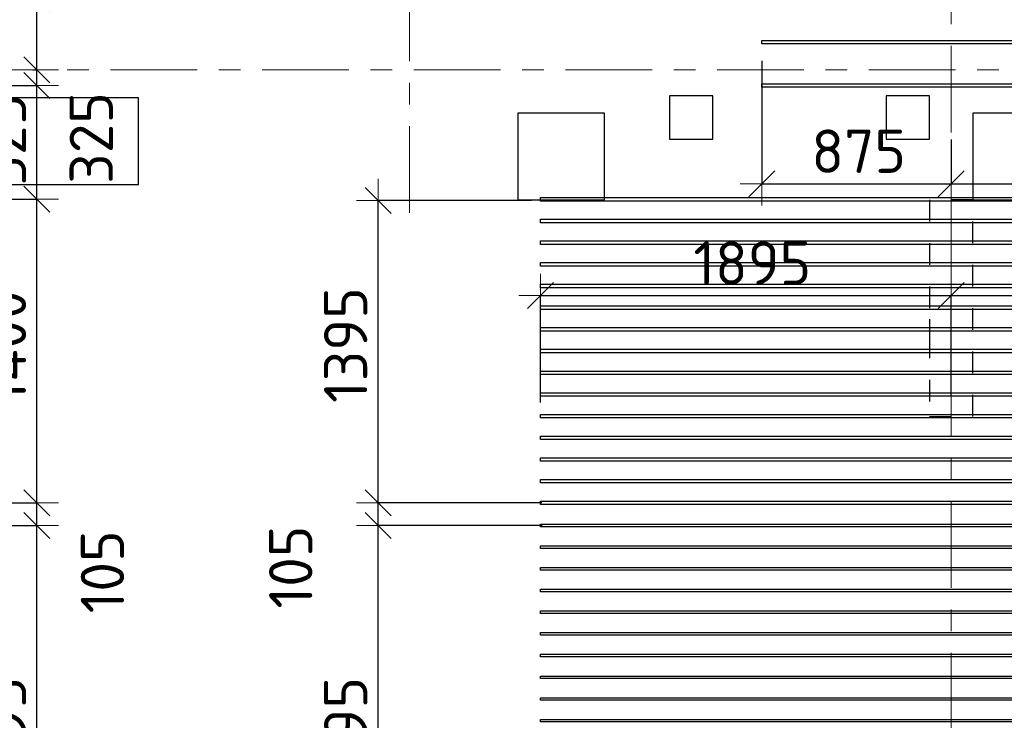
# Model space of a CAD drawing. Header units: metres. Extents: x -38 to 97, y -15 to 21.
# Tile 42 of 256: x 43.85 to 48.4, y 4.4 to 7.63. Entities that reach past the tile are written whole.
import ezdxf

# ---------------------------------------------------------------- set-up
doc = ezdxf.new("R2010")
doc.units = ezdxf.units.M
doc.header["$PDMODE"] = 65
for name, pattern in [('______11', [0.5, 0.4, -0.05, 0, -0.05]), ('______2', [0.0405, 0.03, -0.0105]), ('______5', [1.1, 0.8, -0.1, 0.1, -0.1])]:
    doc.linetypes.add(name, pattern=pattern)
for name, color, linetype, lineweight in [('XR$2$Осевая линия (1)', 7, '______5', 13), ('XR$6$Перекрытие (1)', 7, 'Continuous', 35), ('XR$6$Размерная линия (1)', 7, 'Continuous', 13)]:
    doc.layers.add(name, color=color, linetype=linetype, lineweight=lineweight)
doc.layers.add('XR$6$Арм.стержн.Доп. Арм верхн.зоны Х', color=7, linetype='Continuous', lineweight=35, true_color=0x8c8cff)
doc.layers.add('XR$7$Стена_ бетон несущ.', color=7, linetype='Continuous', lineweight=70, true_color=0xb4b496)
doc.styles.add('ISOCPEUR', font='txt')
doc.dimstyles.new('DIMSTYLE_3', dxfattribs={"dimtxt": 0.2, "dimasz": 0.2, "dimexe": 0, "dimexo": 0, "dimgap": 0.1, "dimtad": 2, "dimdec": 0, "dimlfac": 1000, "dimrnd": 5, "dimzin": 12, "dimdsep": 46, "dimtxsty": 'ISOCPEUR', "dimblk1": 'ALL_ML_STRICH', "dimblk2": 'ALL_ML_STRICH', "dimsah": 1, "dimcen": 0, "dimclrd": 7, "dimclre": 256, "dimclrt": 7, "dimadec": 0, "dimazin": 0, "dimtfac": 1, "dimtdec": 0, "dimtix": 1, "dimtmove": 2, "dimatfit": 3, "dimfxl": 0, "dimtzin": 0, "dimlwd": 0, "dimlwe": -3, "dimarcsym": 0})
doc.dimstyles.new('DIMSTYLE_36', dxfattribs={"dimtxt": 0.2, "dimasz": 0.2, "dimexe": 0, "dimexo": 0, "dimgap": 0.1, "dimtad": 2, "dimdec": 0, "dimlfac": 1000, "dimrnd": 5, "dimzin": 12, "dimdsep": 46, "dimtxsty": 'ISOCPEUR', "dimblk1": 'ALL_ML_STRICH', "dimblk2": 'ALL_ML_STRICH', "dimsah": 1, "dimcen": 0, "dimclrd": 7, "dimclre": 256, "dimclrt": 7, "dimadec": 0, "dimazin": 0, "dimtfac": 1, "dimtdec": 0, "dimtix": 1, "dimtmove": 2, "dimatfit": 3, "dimfxl": 0, "dimtvp": 1.2, "dimtzin": 0, "dimlwd": 0, "dimlwe": -3, "dimarcsym": 0})
doc.dimstyles.new('DIMSTYLE_37', dxfattribs={"dimtxt": 0.2, "dimasz": 0.2, "dimexe": 0, "dimexo": 0, "dimgap": 0.1, "dimtad": 0, "dimdec": 0, "dimlfac": 1000, "dimrnd": 5, "dimzin": 12, "dimdsep": 46, "dimtxsty": 'ISOCPEUR', "dimblk1": 'ALL_ML_STRICH', "dimblk2": 'ALL_ML_STRICH', "dimsah": 1, "dimcen": 0, "dimclrd": 7, "dimclre": 256, "dimclrt": 7, "dimadec": 0, "dimazin": 0, "dimtfac": 1, "dimtdec": 0, "dimtix": 1, "dimtmove": 2, "dimatfit": 3, "dimfxl": 0, "dimtvp": 1.2, "dimtzin": 0, "dimlwd": 0, "dimlwe": -3, "dimarcsym": 0})

# ---------------------------------------------------------------- blocks, each defined once
blk = doc.blocks.new('ALL_ML_STRICH')
at = {"color": 0, "linetype": 'ByBlock', "lineweight": -2}
for p, q in [((0, -0.5), (0, 0.5)), ((-0.3, -0.3), (0.3, 0.3)), ((-1, 0), (0.5, 0))]:
    blk.add_line(p, q, dxfattribs=at)
blk = doc.blocks.new('*D1028')
at = {"layer": 'DEFPOINTS', "color": 7, "linetype": 'Continuous', "lineweight": 13, "transparency": 33554687}
for p in [(47.2769, 7.4608), (48.15, 7.0974), (47.2769, 6.8742)]:
    blk.add_point(p, dxfattribs=at)
at = {"layer": 'XR$6$Размерная линия (1)', "color": 9, "linetype": 'Continuous', "lineweight": -2, "true_color": 0xc7c7c7, "transparency": 33554687}
for p, q in [((47.2769, 7.4408), (47.2769, 6.8742)), ((48.15, 7.0774), (48.15, 6.8742))]:
    blk.add_line(p, q, dxfattribs=at)
at = {"layer": 'XR$6$Размерная линия (1)', "color": 7, "linetype": 'Continuous', "lineweight": -2, "transparency": 33554687}
blk.add_line((47.2769, 6.8742), (48.15, 6.8742), dxfattribs=at)
at = {"layer": 'XR$6$Размерная линия (1)', "color": 7, "linetype": 'Continuous', "lineweight": 13, "transparency": 33554687, "xscale": 0.2, "yscale": 0.2, "zscale": 0.2, "rotation": 180}
blk.add_blockref('ALL_ML_STRICH', (47.2769, 6.8742), dxfattribs=at)
at = {"layer": 'XR$6$Размерная линия (1)', "color": 7, "linetype": 'Continuous', "lineweight": 13, "transparency": 33554687, "xscale": 0.2, "yscale": 0.2, "zscale": 0.2}
blk.add_blockref('ALL_ML_STRICH', (48.15, 6.8742), dxfattribs=at)
at = {"layer": 'XR$6$Размерная линия (1)', "color": 7, "linetype": 'Continuous', "lineweight": 13, "transparency": 33554687, "insert": (47.7234, 7.0242), "char_height": 0.2, "width": 0.6, "attachment_point": 5, "style": 'ISOCPEUR'}
blk.add_mtext('\\A1;{875}', dxfattribs=at)
blk = doc.blocks.new('*D1029')
at = {"layer": 'DEFPOINTS', "color": 7, "linetype": 'Continuous', "lineweight": 13, "transparency": 33554687}
for p in [(50.2269, 7.4562), (48.15, 7.0974), (48.15, 6.8742)]:
    blk.add_point(p, dxfattribs=at)
at = {"layer": 'XR$6$Размерная линия (1)', "color": 9, "linetype": 'Continuous', "lineweight": -2, "true_color": 0xc7c7c7, "transparency": 33554687}
for p, q in [((50.2269, 7.4362), (50.2269, 6.8742)), ((48.15, 7.0774), (48.15, 6.8742))]:
    blk.add_line(p, q, dxfattribs=at)
at = {"layer": 'XR$6$Размерная линия (1)', "color": 7, "linetype": 'Continuous', "lineweight": -2, "transparency": 33554687}
blk.add_line((48.15, 6.8742), (50.2269, 6.8742), dxfattribs=at)
at = {"layer": 'XR$6$Размерная линия (1)', "color": 7, "linetype": 'Continuous', "lineweight": 13, "transparency": 33554687, "xscale": 0.2, "yscale": 0.2, "zscale": 0.2, "rotation": 180}
blk.add_blockref('ALL_ML_STRICH', (48.15, 6.8742), dxfattribs=at)
at = {"layer": 'XR$6$Размерная линия (1)', "color": 7, "linetype": 'Continuous', "lineweight": 13, "transparency": 33554687, "xscale": 0.2, "yscale": 0.2, "zscale": 0.2}
blk.add_blockref('ALL_ML_STRICH', (50.2269, 6.8742), dxfattribs=at)
at = {"layer": 'XR$6$Размерная линия (1)', "color": 7, "linetype": 'Continuous', "lineweight": 13, "transparency": 33554687, "insert": (49.1984, 7.0242), "char_height": 0.2, "width": 0.8, "attachment_point": 5, "style": 'ISOCPEUR'}
blk.add_mtext('\\A1;{2075}', dxfattribs=at)
blk = doc.blocks.new('*D1308')
at = {"layer": 'DEFPOINTS', "color": 7, "linetype": 'Continuous', "lineweight": 13, "transparency": 33554687}
for p in [(43.432, 5.2972), (43.9306, 3.3), (44.175, 3.3)]:
    blk.add_point(p, dxfattribs=at)
at = {"layer": 'XR$6$Размерная линия (1)', "color": 9, "linetype": 'Continuous', "lineweight": -2, "true_color": 0xc7c7c7, "transparency": 33554687}
for p, q in [((43.452, 5.2972), (43.9306, 5.2972)), ((44.155, 3.3), (43.9306, 3.3))]:
    blk.add_line(p, q, dxfattribs=at)
at = {"layer": 'XR$6$Размерная линия (1)', "color": 7, "linetype": 'Continuous', "lineweight": -2, "transparency": 33554687}
blk.add_line((43.9306, 3.3), (43.9306, 5.2972), dxfattribs=at)
at = {"layer": 'XR$6$Размерная линия (1)', "color": 7, "linetype": 'Continuous', "lineweight": 13, "transparency": 33554687, "xscale": 0.2, "yscale": 0.2, "zscale": 0.2}
for p, rotation in [((43.9306, 5.2972), 90), ((43.9306, 3.3), 270)]:
    blk.add_blockref('ALL_ML_STRICH', p, dxfattribs=dict(at, rotation=rotation))
at = {"layer": 'XR$6$Размерная линия (1)', "color": 7, "linetype": 'Continuous', "lineweight": 13, "transparency": 33554687, "insert": (43.7806, 4.3286), "char_height": 0.2, "width": 0.8, "attachment_point": 5, "rotation": 90, "style": 'ISOCPEUR'}
blk.add_mtext('\\A1;{1995}', dxfattribs=at)
blk = doc.blocks.new('*D1309')
at = {"layer": 'DEFPOINTS', "color": 7, "linetype": 'Continuous', "lineweight": 13, "transparency": 33554687}
for p in [(43.4578, 5.4022), (43.432, 5.2972), (43.9306, 5.2972)]:
    blk.add_point(p, dxfattribs=at)
at = {"layer": 'XR$6$Размерная линия (1)', "color": 9, "linetype": 'Continuous', "lineweight": -2, "true_color": 0xc7c7c7, "transparency": 33554687}
for p, q in [((43.4778, 5.4022), (43.9306, 5.4022)), ((43.452, 5.2972), (43.9306, 5.2972))]:
    blk.add_line(p, q, dxfattribs=at)
at = {"layer": 'XR$6$Размерная линия (1)', "color": 7, "linetype": 'Continuous', "lineweight": -2, "transparency": 33554687}
blk.add_line((43.9306, 5.2972), (43.9306, 5.4022), dxfattribs=at)
at = {"layer": 'XR$6$Размерная линия (1)', "color": 7, "linetype": 'Continuous', "lineweight": 13, "transparency": 33554687, "xscale": 0.2, "yscale": 0.2, "zscale": 0.2}
for p, rotation in [((43.9306, 5.4022), 90), ((43.9306, 5.2972), 270)]:
    blk.add_blockref('ALL_ML_STRICH', p, dxfattribs=dict(at, rotation=rotation))
at = {"layer": 'XR$6$Размерная линия (1)', "color": 7, "linetype": 'Continuous', "lineweight": 13, "transparency": 33554687, "insert": (44.2331, 5.0835), "char_height": 0.2, "width": 0.6, "attachment_point": 5, "rotation": 90, "style": 'ISOCPEUR'}
blk.add_mtext('\\A1;{105}', dxfattribs=at)
blk = doc.blocks.new('*D1310')
at = {"layer": 'DEFPOINTS', "color": 7, "linetype": 'Continuous', "lineweight": 13, "transparency": 33554687}
for p in [(43.4615, 6.8022), (43.4578, 5.4022), (43.9306, 5.4022)]:
    blk.add_point(p, dxfattribs=at)
at = {"layer": 'XR$6$Размерная линия (1)', "color": 9, "linetype": 'Continuous', "lineweight": -2, "true_color": 0xc7c7c7, "transparency": 33554687}
for p, q in [((43.4815, 6.8022), (43.9306, 6.8022)), ((43.4778, 5.4022), (43.9306, 5.4022))]:
    blk.add_line(p, q, dxfattribs=at)
at = {"layer": 'XR$6$Размерная линия (1)', "color": 7, "linetype": 'Continuous', "lineweight": -2, "transparency": 33554687}
blk.add_line((43.9306, 5.4022), (43.9306, 6.8022), dxfattribs=at)
at = {"layer": 'XR$6$Размерная линия (1)', "color": 7, "linetype": 'Continuous', "lineweight": 13, "transparency": 33554687, "xscale": 0.2, "yscale": 0.2, "zscale": 0.2}
for p, rotation in [((43.9306, 6.8022), 90), ((43.9306, 5.4022), 270)]:
    blk.add_blockref('ALL_ML_STRICH', p, dxfattribs=dict(at, rotation=rotation))
at = {"layer": 'XR$6$Размерная линия (1)', "color": 7, "linetype": 'Continuous', "lineweight": 13, "transparency": 33554687, "insert": (43.7806, 6.1222), "char_height": 0.2, "width": 0.8, "attachment_point": 5, "rotation": 90, "style": 'ISOCPEUR'}
blk.add_mtext('\\A1;{1400}', dxfattribs=at)
blk = doc.blocks.new('*D1311')
at = {"layer": 'DEFPOINTS', "color": 7, "linetype": 'Continuous', "lineweight": 13, "transparency": 33554687}
for p in [(43.4124, 7.3272), (43.4615, 6.8022), (43.9306, 6.8022)]:
    blk.add_point(p, dxfattribs=at)
at = {"layer": 'XR$6$Размерная линия (1)', "color": 9, "linetype": 'Continuous', "lineweight": -2, "true_color": 0xc7c7c7, "transparency": 33554687}
for p, q in [((43.4324, 7.3272), (43.9306, 7.3272)), ((43.4815, 6.8022), (43.9306, 6.8022))]:
    blk.add_line(p, q, dxfattribs=at)
at = {"layer": 'XR$6$Размерная линия (1)', "color": 7, "linetype": 'Continuous', "lineweight": -2, "transparency": 33554687}
blk.add_line((43.9306, 6.8022), (43.9306, 7.3272), dxfattribs=at)
at = {"layer": 'XR$6$Размерная линия (1)', "color": 7, "linetype": 'Continuous', "lineweight": 13, "transparency": 33554687, "xscale": 0.2, "yscale": 0.2, "zscale": 0.2}
for p, rotation in [((43.9306, 7.3272), 90), ((43.9306, 6.8022), 270)]:
    blk.add_blockref('ALL_ML_STRICH', p, dxfattribs=dict(at, rotation=rotation))
at = {"layer": 'XR$6$Размерная линия (1)', "color": 7, "linetype": 'Continuous', "lineweight": 13, "transparency": 33554687, "insert": (43.7806, 7.0747), "char_height": 0.2, "width": 0.6, "attachment_point": 5, "rotation": 90, "style": 'ISOCPEUR'}
blk.add_mtext('\\A1;{525}', dxfattribs=at)
blk = doc.blocks.new('*D1312')
at = {"layer": 'DEFPOINTS', "color": 7, "linetype": 'Continuous', "lineweight": 13, "transparency": 33554687}
for p in [(43.8915, 7.4), (43.4124, 7.3272), (43.9306, 7.3272)]:
    blk.add_point(p, dxfattribs=at)
at = {"layer": 'XR$6$Размерная линия (1)', "color": 9, "linetype": 'Continuous', "lineweight": -2, "true_color": 0xc7c7c7, "transparency": 33554687}
for p, q in [((43.9115, 7.4), (43.9306, 7.4)), ((43.4324, 7.3272), (43.9306, 7.3272))]:
    blk.add_line(p, q, dxfattribs=at)
at = {"layer": 'XR$6$Размерная линия (1)', "color": 7, "linetype": 'Continuous', "lineweight": -2, "transparency": 33554687}
blk.add_line((43.9306, 7.3272), (43.9306, 7.4), dxfattribs=at)
at = {"layer": 'XR$6$Размерная линия (1)', "color": 7, "linetype": 'Continuous', "lineweight": 13, "transparency": 33554687, "xscale": 0.2, "yscale": 0.2, "zscale": 0.2}
for p, rotation in [((43.9306, 7.3272), 270), ((43.9306, 7.4), 90)]:
    blk.add_blockref('ALL_ML_STRICH', p, dxfattribs=dict(at, rotation=rotation))
at = {"layer": 'XR$6$Размерная линия (1)', "color": 7, "linetype": 'Continuous', "lineweight": 13, "transparency": 33554687, "insert": (43.3971, 7.0946), "char_height": 0.2, "width": 0.4, "attachment_point": 5, "rotation": 90, "style": 'ISOCPEUR'}
blk.add_mtext('\\A1;{75}', dxfattribs=at)
blk = doc.blocks.new('*D1313')
at = {"layer": 'DEFPOINTS', "color": 7, "linetype": 'Continuous', "lineweight": 13, "transparency": 33554687}
for p in [(43.4124, 7.7272), (43.8915, 7.4), (43.9306, 7.4)]:
    blk.add_point(p, dxfattribs=at)
at = {"layer": 'XR$6$Размерная линия (1)', "color": 9, "linetype": 'Continuous', "lineweight": -2, "true_color": 0xc7c7c7, "transparency": 33554687}
for p, q in [((43.4324, 7.7272), (43.9306, 7.7272)), ((43.9115, 7.4), (43.9306, 7.4))]:
    blk.add_line(p, q, dxfattribs=at)
at = {"layer": 'XR$6$Размерная линия (1)', "color": 7, "linetype": 'Continuous', "lineweight": -2, "transparency": 33554687}
blk.add_line((43.9306, 7.4), (43.9306, 7.7272), dxfattribs=at)
at = {"layer": 'XR$6$Размерная линия (1)', "color": 7, "linetype": 'Continuous', "lineweight": 13, "transparency": 33554687, "xscale": 0.2, "yscale": 0.2, "zscale": 0.2}
for p, rotation in [((43.9306, 7.7272), 90), ((43.9306, 7.4), 270)]:
    blk.add_blockref('ALL_ML_STRICH', p, dxfattribs=dict(at, rotation=rotation))
at = {"layer": 'XR$6$Размерная линия (1)', "color": 7, "linetype": 'Continuous', "lineweight": 13, "transparency": 33554687, "insert": (44.1815, 7.0853), "char_height": 0.2, "width": 0.6, "attachment_point": 5, "rotation": 90, "style": 'ISOCPEUR'}
blk.add_mtext('\\A1;{325}', dxfattribs=at)
blk = doc.blocks.new('*D1314')
at = {"layer": 'DEFPOINTS', "color": 7, "linetype": 'Continuous', "lineweight": 13, "transparency": 33554687}
for p in [(46.255, 6.3581), (48.15, 5.8738), (46.255, 5.8448)]:
    blk.add_point(p, dxfattribs=at)
at = {"layer": 'XR$6$Размерная линия (1)', "color": 9, "linetype": 'Continuous', "lineweight": -2, "true_color": 0xc7c7c7, "transparency": 33554687}
for p, q in [((46.255, 5.8648), (46.255, 6.3581)), ((48.15, 5.8938), (48.15, 6.3581))]:
    blk.add_line(p, q, dxfattribs=at)
at = {"layer": 'XR$6$Размерная линия (1)', "color": 7, "linetype": 'Continuous', "lineweight": -2, "transparency": 33554687}
blk.add_line((46.255, 6.3581), (48.15, 6.3581), dxfattribs=at)
at = {"layer": 'XR$6$Размерная линия (1)', "color": 7, "linetype": 'Continuous', "lineweight": 13, "transparency": 33554687, "xscale": 0.2, "yscale": 0.2, "zscale": 0.2, "rotation": 180}
blk.add_blockref('ALL_ML_STRICH', (46.255, 6.3581), dxfattribs=at)
at = {"layer": 'XR$6$Размерная линия (1)', "color": 7, "linetype": 'Continuous', "lineweight": 13, "transparency": 33554687, "xscale": 0.2, "yscale": 0.2, "zscale": 0.2}
blk.add_blockref('ALL_ML_STRICH', (48.15, 6.3581), dxfattribs=at)
at = {"layer": 'XR$6$Размерная линия (1)', "color": 7, "linetype": 'Continuous', "lineweight": 13, "transparency": 33554687, "insert": (47.2325, 6.5081), "char_height": 0.2, "width": 0.8, "attachment_point": 5, "style": 'ISOCPEUR'}
blk.add_mtext('\\A1;{1895}', dxfattribs=at)
blk = doc.blocks.new('*D1315')
at = {"layer": 'DEFPOINTS', "color": 7, "linetype": 'Continuous', "lineweight": 13, "transparency": 33554687}
for p in [(48.15, 6.3581), (48.15, 5.8738), (50.155, 5.861)]:
    blk.add_point(p, dxfattribs=at)
at = {"layer": 'XR$6$Размерная линия (1)', "color": 9, "linetype": 'Continuous', "lineweight": -2, "true_color": 0xc7c7c7, "transparency": 33554687}
for p, q in [((48.15, 5.8938), (48.15, 6.3581)), ((50.155, 5.881), (50.155, 6.3581))]:
    blk.add_line(p, q, dxfattribs=at)
at = {"layer": 'XR$6$Размерная линия (1)', "color": 7, "linetype": 'Continuous', "lineweight": -2, "transparency": 33554687}
blk.add_line((48.15, 6.3581), (50.155, 6.3581), dxfattribs=at)
at = {"layer": 'XR$6$Размерная линия (1)', "color": 7, "linetype": 'Continuous', "lineweight": 13, "transparency": 33554687, "xscale": 0.2, "yscale": 0.2, "zscale": 0.2, "rotation": 180}
blk.add_blockref('ALL_ML_STRICH', (48.15, 6.3581), dxfattribs=at)
at = {"layer": 'XR$6$Размерная линия (1)', "color": 7, "linetype": 'Continuous', "lineweight": 13, "transparency": 33554687, "xscale": 0.2, "yscale": 0.2, "zscale": 0.2}
blk.add_blockref('ALL_ML_STRICH', (50.155, 6.3581), dxfattribs=at)
at = {"layer": 'XR$6$Размерная линия (1)', "color": 7, "linetype": 'Continuous', "lineweight": 13, "transparency": 33554687, "insert": (49.1625, 6.5081), "char_height": 0.2, "width": 0.8, "attachment_point": 5, "style": 'ISOCPEUR'}
blk.add_mtext('\\A1;{2005}', dxfattribs=at)
blk = doc.blocks.new('*D1332')
at = {"layer": 'DEFPOINTS', "color": 7, "linetype": 'Continuous', "lineweight": 13, "transparency": 33554687}
for p in [(46.2834, 5.2972), (45.5056, 3.3), (45.7661, 3.3)]:
    blk.add_point(p, dxfattribs=at)
at = {"layer": 'XR$6$Размерная линия (1)', "color": 9, "linetype": 'Continuous', "lineweight": -2, "true_color": 0xc7c7c7, "transparency": 33554687}
for p, q in [((46.2634, 5.2972), (45.5056, 5.2972)), ((45.7461, 3.3), (45.5056, 3.3))]:
    blk.add_line(p, q, dxfattribs=at)
at = {"layer": 'XR$6$Размерная линия (1)', "color": 7, "linetype": 'Continuous', "lineweight": -2, "transparency": 33554687}
blk.add_line((45.5056, 3.3), (45.5056, 5.2972), dxfattribs=at)
at = {"layer": 'XR$6$Размерная линия (1)', "color": 7, "linetype": 'Continuous', "lineweight": 13, "transparency": 33554687, "xscale": 0.2, "yscale": 0.2, "zscale": 0.2}
for p, rotation in [((45.5056, 5.2972), 90), ((45.5056, 3.3), 270)]:
    blk.add_blockref('ALL_ML_STRICH', p, dxfattribs=dict(at, rotation=rotation))
at = {"layer": 'XR$6$Размерная линия (1)', "color": 7, "linetype": 'Continuous', "lineweight": 13, "transparency": 33554687, "insert": (45.3556, 4.3286), "char_height": 0.2, "width": 0.8, "attachment_point": 5, "rotation": 90, "style": 'ISOCPEUR'}
blk.add_mtext('\\A1;{1995}', dxfattribs=at)
blk = doc.blocks.new('*D1333')
at = {"layer": 'DEFPOINTS', "color": 7, "linetype": 'Continuous', "lineweight": 13, "transparency": 33554687}
for p in [(46.281, 5.4022), (45.5056, 5.2972), (46.2834, 5.2972)]:
    blk.add_point(p, dxfattribs=at)
at = {"layer": 'XR$6$Размерная линия (1)', "color": 9, "linetype": 'Continuous', "lineweight": -2, "true_color": 0xc7c7c7, "transparency": 33554687}
for p, q in [((46.261, 5.4022), (45.5056, 5.4022)), ((46.2634, 5.2972), (45.5056, 5.2972))]:
    blk.add_line(p, q, dxfattribs=at)
at = {"layer": 'XR$6$Размерная линия (1)', "color": 7, "linetype": 'Continuous', "lineweight": -2, "transparency": 33554687}
blk.add_line((45.5056, 5.2972), (45.5056, 5.4022), dxfattribs=at)
at = {"layer": 'XR$6$Размерная линия (1)', "color": 7, "linetype": 'Continuous', "lineweight": 13, "transparency": 33554687, "xscale": 0.2, "yscale": 0.2, "zscale": 0.2}
for p, rotation in [((45.5056, 5.4022), 90), ((45.5056, 5.2972), 270)]:
    blk.add_blockref('ALL_ML_STRICH', p, dxfattribs=dict(at, rotation=rotation))
at = {"layer": 'XR$6$Размерная линия (1)', "color": 7, "linetype": 'Continuous', "lineweight": 13, "transparency": 33554687, "insert": (45.102, 5.1057), "char_height": 0.2, "width": 0.6, "attachment_point": 5, "rotation": 90, "style": 'ISOCPEUR'}
blk.add_mtext('\\A1;{105}', dxfattribs=at)
blk = doc.blocks.new('*D1334')
at = {"layer": 'DEFPOINTS', "color": 7, "linetype": 'Continuous', "lineweight": 13, "transparency": 33554687}
for p in [(46.2329, 6.7972), (45.5056, 5.4022), (46.281, 5.4022)]:
    blk.add_point(p, dxfattribs=at)
at = {"layer": 'XR$6$Размерная линия (1)', "color": 9, "linetype": 'Continuous', "lineweight": -2, "true_color": 0xc7c7c7, "transparency": 33554687}
for p, q in [((46.2129, 6.7972), (45.5056, 6.7972)), ((46.261, 5.4022), (45.5056, 5.4022))]:
    blk.add_line(p, q, dxfattribs=at)
at = {"layer": 'XR$6$Размерная линия (1)', "color": 7, "linetype": 'Continuous', "lineweight": -2, "transparency": 33554687}
blk.add_line((45.5056, 5.4022), (45.5056, 6.7972), dxfattribs=at)
at = {"layer": 'XR$6$Размерная линия (1)', "color": 7, "linetype": 'Continuous', "lineweight": 13, "transparency": 33554687, "xscale": 0.2, "yscale": 0.2, "zscale": 0.2}
for p, rotation in [((45.5056, 6.7972), 90), ((45.5056, 5.4022), 270)]:
    blk.add_blockref('ALL_ML_STRICH', p, dxfattribs=dict(at, rotation=rotation))
at = {"layer": 'XR$6$Размерная линия (1)', "color": 7, "linetype": 'Continuous', "lineweight": 13, "transparency": 33554687, "insert": (45.3556, 6.1297), "char_height": 0.2, "width": 0.8, "attachment_point": 5, "rotation": 90, "style": 'ISOCPEUR'}
blk.add_mtext('\\A1;{1395}', dxfattribs=at)

msp = doc.modelspace()

# ---------------------------------------------------------------- linework, layer by layer
at = {"layer": 'XR$2$Осевая линия (1)', "color": 253, "linetype": '______11', "lineweight": 13, "true_color": 0xa0a0a0, "transparency": 33554687}
for p, q in [((45.65, 6.74), (45.65, 19.78)), ((48.15, -3.39), (48.15, 8.13)), ((-2.63, 7.4), (62.6, 7.4))]:
    msp.add_line(p, q, dxfattribs=at)
at = {"layer": 'XR$6$Арм.стержн.Доп. Арм верхн.зоны Х', "color": 7, "linetype": 'Continuous', "lineweight": 25, "transparency": 33554687}
for points in [[(50.2269, 7.5202), (47.2769, 7.5202), (47.2769, 7.5342), (50.2269, 7.5342), (50.2269, 7.5202)], [(50.2269, 7.3202), (47.2769, 7.3202), (47.2769, 7.3342), (50.2269, 7.3342), (50.2269, 7.3202)], [(50.155, 6.7942), (46.255, 6.7942), (46.255, 6.8102), (50.155, 6.8102), (50.155, 6.7942)], [(50.155, 6.6942), (46.255, 6.6942), (46.255, 6.7102), (50.155, 6.7102), (50.155, 6.6942)], [(50.155, 6.5942), (46.255, 6.5942), (46.255, 6.6102), (50.155, 6.6102), (50.155, 6.5942)], [(50.155, 6.4942), (46.255, 6.4942), (46.255, 6.5102), (50.155, 6.5102), (50.155, 6.4942)], [(50.155, 6.3942), (46.255, 6.3942), (46.255, 6.4102), (50.155, 6.4102), (50.155, 6.3942)], [(50.155, 6.2942), (46.255, 6.2942), (46.255, 6.3102), (50.155, 6.3102), (50.155, 6.2942)], [(50.155, 6.1942), (46.255, 6.1942), (46.255, 6.2102), (50.155, 6.2102), (50.155, 6.1942)], [(50.155, 6.0942), (46.255, 6.0942), (46.255, 6.1102), (50.155, 6.1102), (50.155, 6.0942)], [(50.155, 5.9942), (46.255, 5.9942), (46.255, 6.0102), (50.155, 6.0102), (50.155, 5.9942)], [(50.155, 5.8942), (46.255, 5.8942), (46.255, 5.9102), (50.155, 5.9102), (50.155, 5.8942)], [(50.155, 5.7942), (46.255, 5.7942), (46.255, 5.8102), (50.155, 5.8102), (50.155, 5.7942)], [(50.155, 5.6942), (46.255, 5.6942), (46.255, 5.7102), (50.155, 5.7102), (50.155, 5.6942)], [(50.155, 5.5942), (46.255, 5.5942), (46.255, 5.6102), (50.155, 5.6102), (50.155, 5.5942)], [(50.155, 5.4942), (46.255, 5.4942), (46.255, 5.5102), (50.155, 5.5102), (50.155, 5.4942)], [(50.155, 5.3942), (46.255, 5.3942), (46.255, 5.4102), (50.155, 5.4102), (50.155, 5.3942)]]:
    msp.add_lwpolyline(points, dxfattribs=at)
at = {"layer": 'XR$6$Арм.стержн.Доп. Арм верхн.зоны Х', "color": 34, "linetype": 'Continuous', "lineweight": 25, "transparency": 33554687}
for points in [[(50.155, 5.2912), (46.255, 5.2912), (46.255, 5.3032), (50.155, 5.3032), (50.155, 5.2912)], [(50.155, 5.1912), (46.255, 5.1912), (46.255, 5.2032), (50.155, 5.2032), (50.155, 5.1912)], [(50.155, 5.0912), (46.255, 5.0912), (46.255, 5.1032), (50.155, 5.1032), (50.155, 5.0912)], [(50.155, 4.9912), (46.255, 4.9912), (46.255, 5.0032), (50.155, 5.0032), (50.155, 4.9912)], [(50.155, 4.8912), (46.255, 4.8912), (46.255, 4.9032), (50.155, 4.9032), (50.155, 4.8912)], [(50.155, 4.7912), (46.255, 4.7912), (46.255, 4.8032), (50.155, 4.8032), (50.155, 4.7912)], [(50.155, 4.6912), (46.255, 4.6912), (46.255, 4.7032), (50.155, 4.7032), (50.155, 4.6912)], [(50.155, 4.5912), (46.255, 4.5912), (46.255, 4.6032), (50.155, 4.6032), (50.155, 4.5912)], [(50.155, 4.4912), (46.255, 4.4912), (46.255, 4.5032), (50.155, 4.5032), (50.155, 4.4912)], [(50.155, 4.3912), (46.255, 4.3912), (46.255, 4.4032), (50.155, 4.4032), (50.155, 4.3912)]]:
    msp.add_lwpolyline(points, dxfattribs=at)
at = {"layer": 'XR$6$Перекрытие (1)', "color": 7, "linetype": 'Continuous', "lineweight": 25, "transparency": 33554687}
for p, q in [((47.0502, 7.2803), (46.8502, 7.2802)), ((46.8502, 7.2802), (46.8502, 7.0802)), ((47.0502, 7.0803), (47.0502, 7.2803)), ((48.0502, 7.2803), (47.8502, 7.2802)), ((47.8502, 7.2802), (47.8502, 7.0802)), ((48.0502, 7.0803), (48.0502, 7.2803)), ((44.4, 7.2702), (43.1, 7.2702)), ((44.4, 6.8702), (44.4, 7.2702)), ((46.15, 7.2002), (46.15, 6.8002)), ((46.55, 7.2002), (46.15, 7.2002)), ((46.55, 6.8002), (46.55, 7.2002)), ((48.25, 7.2002), (48.25, 6.8002)), ((48.65, 7.2002), (48.25, 7.2002)), ((46.8502, 7.0802), (47.0502, 7.0803)), ((47.8502, 7.0802), (48.0502, 7.0803)), ((43.1, 6.8702), (44.4, 6.8702)), ((46.15, 6.8002), (46.55, 6.8002)), ((48.25, 6.8002), (48.65, 6.8002))]:
    msp.add_line(p, q, dxfattribs=at)
at = {"layer": 'XR$7$Стена_ бетон несущ.', "color": 253, "linetype": '______2', "lineweight": -3, "true_color": 0xa0a0a0, "transparency": 33554687}
for p, q in [((48.25, 6.8), (48.05, 6.8)), ((48.05, 6.8), (48.05, 6.6)), ((48.25, 6.6), (48.25, 6.8)), ((48.05, 6.6), (48.05, 6.25)), ((48.25, 5.8), (48.25, 6.6)), ((48.05, 6.25), (48.05, 6.17)), ((48.05, 6.17), (48.05, 5.8)), ((48.05, 5.8), (48.25, 5.8))]:
    msp.add_line(p, q, dxfattribs=at)

# ---------------------------------------------------------------- dimensions: what is measured, and where the dimension line sits
at = {"layer": 'XR$6$Размерная линия (1)', "color": 7, "linetype": 'Continuous', "lineweight": 13, "transparency": 33554687}
for base, p1, p2, dimstyle, picture, middle in [((43.9306, 7.7272), (43.9115, 7.4), (43.4324, 7.7272), 'DIMSTYLE_37', '*D1313', (44.1815, 7.0853)), ((43.9306, 7.4), (43.4324, 7.3272), (43.9115, 7.4), 'DIMSTYLE_36', '*D1312', (43.3971, 7.0946)), ((43.9306, 7.3272), (43.4815, 6.8022), (43.4324, 7.3272), 'DIMSTYLE_36', '*D1311', (43.7806, 7.0747)), ((43.9306, 6.8022), (43.4778, 5.4022), (43.4815, 6.8022), 'DIMSTYLE_3', '*D1310', (43.7806, 6.1222)), ((45.5056, 6.7972), (46.261, 5.4022), (46.2129, 6.7972), 'DIMSTYLE_3', '*D1334', (45.3556, 6.1297)), ((43.9306, 5.4022), (43.452, 5.2972), (43.4778, 5.4022), 'DIMSTYLE_37', '*D1309', (44.2331, 5.0835)), ((45.5056, 5.4022), (46.2634, 5.2972), (46.261, 5.4022), 'DIMSTYLE_36', '*D1333', (45.102, 5.1057)), ((43.9306, 5.2972), (44.155, 3.3), (43.452, 5.2972), 'DIMSTYLE_3', '*D1308', (43.7806, 4.3286)), ((45.5056, 5.2972), (45.7461, 3.3), (46.2634, 5.2972), 'DIMSTYLE_3', '*D1332', (45.3556, 4.3286))]:
    dim = msp.add_linear_dim(base=base, p1=p1, p2=p2, angle=90, dimstyle=dimstyle, override={"dimpost": '<>', "dimclrd": 7, "dimclre": 9, "dimclrt": 7, "dimlwd": 0, "dimlwe": 65533}, dxfattribs=at)
    dim.commit()
    dim.dimension.update_dxf_attribs({"geometry": picture, "text_midpoint": middle, "dimtype": 160})
for base, p1, p2, picture, middle in [((48.15, 6.8742), (47.2769, 7.4408), (48.15, 7.0774), '*D1028', (47.7234, 7.0242)), ((50.2269, 6.8742), (48.15, 7.0774), (50.2269, 7.4362), '*D1029', (49.1984, 7.0242)), ((48.15, 6.3581), (46.255, 5.8648), (48.15, 5.8938), '*D1314', (47.2325, 6.5081)), ((50.155, 6.3581), (48.15, 5.8938), (50.155, 5.881), '*D1315', (49.1625, 6.5081))]:
    dim = msp.add_linear_dim(base=base, p1=p1, p2=p2, dimstyle='DIMSTYLE_3', override={"dimpost": '<>', "dimclrd": 7, "dimclre": 9, "dimclrt": 7, "dimlwd": 0, "dimlwe": 65533}, dxfattribs=at)
    dim.commit()
    dim.dimension.update_dxf_attribs({"geometry": picture, "text_midpoint": middle, "dimtype": 160})

doc.saveas('drawing.dxf')
